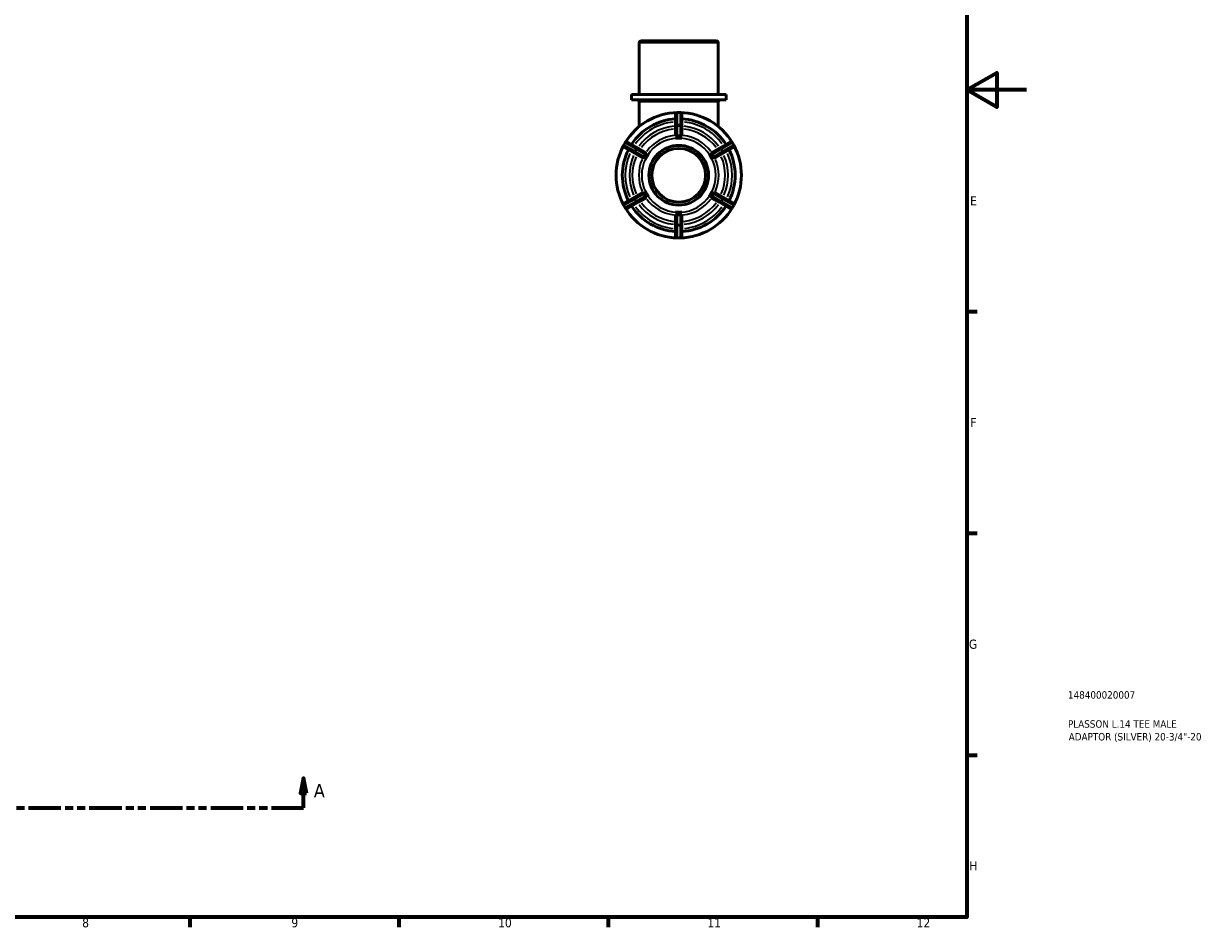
# Model space of a CAD drawing. Header units: millimetres. Extents: x 0 to 902, y -240 to 594.
# Tile 7 of 8: x 505 to 902, y 17 to 319. Entities that reach past the tile are written whole.
import ezdxf

# ---------------------------------------------------------------- set-up
doc = ezdxf.new("R2010")
doc.units = ezdxf.units.MM
doc.linetypes.add('DOUBLE_DASH_CHAIN', pattern=[1.2403, 0.6614, -0.0827, 0.1654, -0.0827, 0.1654, -0.0827])
for name, color, linetype, lineweight in [('Border (ANSI)', 7, 'Continuous', 70), ('Section Line (ANSI)', 7, 'DOUBLE_DASH_CHAIN', 70), ('Title (ISO)', 7, 'Continuous', 50), ('Visible (ANSI)', 7, 'Continuous', 50), ('Visible Narrow (ANSI)', 7, 'Continuous', 35)]:
    doc.layers.add(name, color=color, linetype=linetype, lineweight=lineweight)
doc.styles.add('Label Text (ANSI)', font='tahoma.ttf')
doc.styles.add('Note Text (ANSI)', font='tahoma.ttf')
doc.styles.add('Note Text (ISO)', font='tahoma.ttf')

# ---------------------------------------------------------------- blocks, each defined once
blk = doc.blocks.new('Borders Default Border')
at = {"layer": 'Border (ANSI)'}
for p, q in [((821, 222.75), (824.45, 222.75)), ((821, 148.5), (824.45, 148.5)), ((821, 74.25), (824.45, 74.25)), ((560.67, 20), (560.67, 16.55)), ((630.75, 20), (630.75, 16.55)), ((700.83, 20), (700.83, 16.55)), ((770.92, 20), (770.92, 16.55))]:
    blk.add_line(p, q, dxfattribs=at)
at = {"layer": 'Border (ANSI)', "flags": 128}
for points in [[(20, 20), (20, 574), (821, 574), (821, 20), (20, 20)], [(841, 297), (821, 297), (831, 302.77), (831, 291.23), (821, 297)]]:
    blk.add_lwpolyline(points, dxfattribs=at)
at = {"layer": 'Border (ANSI)', "attachment_point": 7, "style": 'Note Text (ANSI)'}
for s, insert, char_height in [('E', (822.05, 258.35), 3.05), ('F', (822.14, 184.1), 3.05), ('G', (821.66, 109.79), 3.05), ('H', (821.81, 35.6), 3.05), ('8', (524.63, 16.48), 3.05), ('9', (594.7, 16.49), 3.05), ('10', (663.96, 16.49), 3.048), ('11', (734.04, 16.55), 3.048), ('12', (804.13, 16.55), 3.048)]:
    blk.add_mtext(s, dxfattribs=dict(at, insert=insert, char_height=char_height))
blk = doc.blocks.new('Title Blocks ISO')
at = {"layer": 'Title (ISO)', "color": 232, "true_color": 0xca0064, "style": 'Note Text (ISO)'}
for tag, p in [('PART_NUMBER_001', (33.84, 73.13)), ('DESCRIPTION_001', (33.84, 63.4)), ('DESCRIPTION_002', (34.09, 59.12))]:
    blk.add_attdef(tag, p, '', height=2.5, dxfattribs=at)
blk = doc.blocks.new('2dTransSection0')
at = {"layer": 'Section Line (ANSI)', "linetype": 'Continuous'}
for p, q in [((242.37, 66.53), (241.37, 61.53)), ((242.37, 61.53), (242.37, 66.53)), ((243.37, 61.53), (242.37, 66.53)), ((598.75, 66.53), (597.75, 61.53)), ((598.75, 61.53), (598.75, 66.53)), ((599.75, 61.53), (598.75, 66.53)), ((241.37, 61.53), (243.37, 61.53)), ((242.37, 56.53), (242.37, 61.53)), ((597.75, 61.53), (599.75, 61.53)), ((598.75, 56.53), (598.75, 61.53)), ((242.37, 56.53), (253.1, 56.53)), ((588.02, 56.53), (598.75, 56.53))]:
    blk.add_line(p, q, dxfattribs=at)
at = {"layer": 'Section Line (ANSI)', "linetype": 'DOUBLE_DASH_CHAIN', "ltscale": 16.393215}
blk.add_line((242.37, 56.53), (598.75, 56.53), dxfattribs=at)
at = {"layer": 'Section Line (ANSI)', "linetype": 'Continuous', "flags": 128}
for points in [[(243.37, 61.53), (242.37, 66.53), (241.37, 61.53), (243.37, 61.53)], [(599.75, 61.53), (598.75, 66.53), (597.75, 61.53), (599.75, 61.53)]]:
    blk.add_lwpolyline(points, dxfattribs=at)
at = {"layer": 'Section Line (ANSI)'}
for points in [[(243.37, 61.53), (242.37, 66.53), (241.37, 61.53), (243.37, 61.53)], [(599.75, 61.53), (598.75, 66.53), (597.75, 61.53), (599.75, 61.53)]]:
    blk.add_solid(points, dxfattribs=at)
at = {"layer": 'Section Line (ANSI)', "char_height": 4.57, "attachment_point": 7, "style": 'Label Text (ANSI)'}
for insert in [(235.01, 60.03), (602.23, 60.03)]:
    blk.add_mtext('A', dxfattribs=dict(at, insert=insert))

msp = doc.modelspace()

# ---------------------------------------------------------------- linework, layer by layer
at = {"layer": 'Visible (ANSI)'}
for p, q in [((711.245, 295.427), (711.245, 312.827)), ((711.845, 313.427), (737.086, 313.427)), ((737.686, 295.427), (737.686, 312.827)), ((740.331, 295.427), (708.601, 295.427)), ((708.601, 293.627), (708.601, 295.427)), ((740.331, 293.627), (740.331, 295.427)), ((740.331, 293.627), (708.601, 293.627)), ((711.245, 284.744), (711.245, 293.027)), ((737.686, 284.744), (737.686, 293.027)), ((723.416, 288.827), (723.416, 284.734)), ((724.916, 289.427), (724.016, 289.427)), ((725.516, 284.734), (725.516, 288.827)), ((723.416, 284.734), (723.416, 281.892)), ((725.516, 281.892), (725.516, 284.734)), ((706.504, 279.317), (706.054, 278.538)), ((710.869, 277.49), (707.324, 279.537)), ((723.416, 280.844), (723.416, 280.842)), ((723.416, 280.842), (724.466, 280.842)), ((723.416, 280.842), (723.416, 280.841)), ((724.466, 280.842), (725.516, 280.842)), ((725.516, 280.842), (725.516, 280.844)), ((725.516, 280.841), (725.516, 280.842)), ((741.608, 279.537), (738.063, 277.49)), ((742.878, 278.538), (742.428, 279.317)), ((706.274, 277.718), (709.819, 275.671)), ((709.819, 275.671), (712.28, 274.251)), ((713.33, 276.069), (710.869, 277.49)), ((713.189, 273.725), (713.714, 274.635)), ((713.714, 274.635), (714.239, 275.544)), ((714.239, 275.544), (714.238, 275.545)), ((714.24, 275.544), (714.239, 275.544)), ((734.693, 275.544), (734.692, 275.544)), ((734.694, 275.545), (734.693, 275.544)), ((734.693, 275.544), (735.218, 274.635)), ((735.218, 274.635), (735.743, 273.725)), ((738.063, 277.49), (735.602, 276.069)), ((736.652, 274.251), (739.113, 275.671)), ((739.113, 275.671), (742.658, 277.718)), ((713.188, 273.727), (713.189, 273.725)), ((713.189, 273.725), (713.19, 273.725)), ((735.742, 273.725), (735.743, 273.725)), ((735.743, 273.725), (735.744, 273.727)), ((712.28, 262.604), (709.819, 261.183)), ((713.189, 263.129), (713.188, 263.128)), ((713.19, 263.13), (713.189, 263.129)), ((713.714, 262.22), (713.189, 263.129)), ((714.239, 261.311), (713.714, 262.22)), ((735.218, 262.22), (734.693, 261.311)), ((735.743, 263.129), (735.218, 262.22)), ((735.743, 263.129), (735.742, 263.13)), ((735.744, 263.128), (735.743, 263.129)), ((739.113, 261.183), (736.652, 262.604)), ((706.054, 258.317), (706.504, 257.538)), ((709.819, 261.183), (706.274, 259.137)), ((707.324, 257.318), (710.869, 259.365)), ((710.869, 259.365), (713.33, 260.786)), ((714.238, 261.31), (714.239, 261.311)), ((714.239, 261.311), (714.24, 261.311)), ((734.692, 261.311), (734.693, 261.311)), ((734.693, 261.311), (734.694, 261.31)), ((735.602, 260.786), (738.063, 259.365)), ((738.063, 259.365), (741.608, 257.318)), ((742.658, 259.137), (739.113, 261.183)), ((742.428, 257.538), (742.878, 258.317)), ((723.416, 256.013), (723.416, 256.013)), ((724.466, 256.013), (723.416, 256.013)), ((723.416, 256.013), (723.416, 256.01)), ((723.416, 254.962), (723.416, 252.121)), ((725.516, 256.013), (724.466, 256.013)), ((725.516, 256.013), (725.516, 256.013)), ((725.516, 256.01), (725.516, 256.013)), ((725.516, 252.121), (725.516, 254.962)), ((723.416, 252.121), (723.416, 248.027)), ((725.516, 248.027), (725.516, 252.121)), ((724.016, 247.427), (724.916, 247.427))]:
    msp.add_line(p, q, dxfattribs=at)
for radius in [10, 9]:
    msp.add_circle((724.466, 268.427), radius, dxfattribs=at)
for centre, radius, start, end in [((711.845, 312.827), 0.6, 90, 180), ((737.086, 312.827), 0.6, 0, 90), ((710.645, 293.027), 0.6, 0, 90), ((738.286, 293.027), 0.6, 90, 180), ((724.466, 268.427), 21, 91.47683, 148.52317), ((724.466, 268.427), 18.9, 93.18474, 146.81526), ((724.016, 288.827), 0.6, 90, 180), ((724.916, 288.827), 0.6, 0, 90), ((724.466, 268.427), 21, 31.47683, 88.52317), ((724.466, 268.427), 18.9, 33.18474, 86.81526), ((724.466, 268.427), 21, 151.47683, 208.52317), ((706.574, 278.238), 0.6, 150, 240), ((707.024, 279.017), 0.6, 60, 150), ((741.908, 279.017), 0.6, 30, 120), ((742.358, 278.238), 0.6, 300, 30), ((724.466, 268.427), 21, 331.47683, 28.52317), ((724.466, 268.427), 18.9, 153.18474, 206.81526), ((724.466, 268.427), 18.9, 333.18474, 26.81526), ((706.574, 258.617), 0.6, 120, 210), ((724.466, 268.427), 18.9, 213.18474, 266.81526), ((724.466, 268.427), 18.9, 273.18474, 326.81526), ((742.358, 258.617), 0.6, 330, 60), ((707.024, 257.838), 0.6, 210, 300), ((724.466, 268.427), 21, 211.47683, 268.52317), ((724.466, 268.427), 21, 271.47683, 328.52317), ((741.908, 257.838), 0.6, 240, 330), ((724.016, 248.027), 0.6, 180, 270), ((724.916, 248.027), 0.6, 270, 0)]:
    msp.add_arc(centre, radius, start, end, dxfattribs=at)
for points, knots in [([(723.538, 281.776), (723.511, 281.786), (723.488, 281.798), (723.435, 281.834), (723.418, 281.861), (723.416, 281.888), (723.416, 281.89), (723.416, 281.892)], [0.163599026, 0.163599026, 0.163599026, 0.163599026, 0.179275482, 0.179275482, 0.209217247, 0.209217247, 0.2113876, 0.2113876, 0.2113876, 0.2113876]), ([(724.016, 281.639), (723.985, 281.637), (723.954, 281.638), (723.871, 281.649), (723.823, 281.664), (723.705, 281.705), (723.631, 281.739), (723.557, 281.769), (723.548, 281.772), (723.538, 281.776)], [-0.33460724, -0.33460724, -0.33460724, -0.33460724, -0.322101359, -0.322101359, -0.301069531, -0.301069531, -0.264814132, -0.264814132, -0.258951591, -0.258951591, -0.258951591, -0.258951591]), ([(725.394, 281.776), (725.383, 281.772), (725.372, 281.767), (725.303, 281.74), (725.238, 281.71), (725.133, 281.671), (725.089, 281.657), (725.008, 281.641), (724.972, 281.637), (724.929, 281.638), (724.922, 281.638), (724.916, 281.639)], [-0.388686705, -0.388686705, -0.388686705, -0.388686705, -0.382344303, -0.382344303, -0.351456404, -0.351456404, -0.333122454, -0.333122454, -0.319517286, -0.319517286, -0.317149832, -0.317149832, -0.317149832, -0.317149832]), ([(725.516, 281.892), (725.516, 281.89), (725.516, 281.888), (725.514, 281.861), (725.497, 281.834), (725.444, 281.798), (725.421, 281.786), (725.394, 281.776)], [0.215472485, 0.215472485, 0.215472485, 0.215472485, 0.217642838, 0.217642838, 0.247584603, 0.247584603, 0.263261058, 0.263261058, 0.263261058, 0.263261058]), ([(724.916, 281.639), (724.762, 281.647), (724.611, 281.651), (724.321, 281.651), (724.17, 281.647), (724.016, 281.639)], [0.450865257, 0.450865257, 0.450865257, 0.450865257, 0.494261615, 0.494261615, 0.537657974, 0.537657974, 0.537657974, 0.537657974]), ([(712.442, 274.298), (712.419, 274.28), (712.398, 274.266), (712.34, 274.238), (712.308, 274.237), (712.283, 274.249), (712.282, 274.25), (712.28, 274.251)], [0.163599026, 0.163599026, 0.163599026, 0.163599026, 0.179275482, 0.179275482, 0.209217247, 0.209217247, 0.2113876, 0.2113876, 0.2113876, 0.2113876]), ([(712.8, 274.643), (712.799, 274.641), (712.797, 274.639), (712.777, 274.6), (712.755, 274.569), (712.687, 274.491), (712.638, 274.45), (712.538, 274.372), (712.484, 274.333), (712.442, 274.298)], [-0.314513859, -0.314513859, -0.314513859, -0.314513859, -0.313579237, -0.313579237, -0.298738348, -0.298738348, -0.273602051, -0.273602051, -0.244915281, -0.244915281, -0.244915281, -0.244915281]), ([(713.25, 275.423), (713.165, 275.293), (713.087, 275.164), (712.942, 274.914), (712.87, 274.781), (712.8, 274.643)], [0.450865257, 0.450865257, 0.450865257, 0.450865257, 0.494261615, 0.494261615, 0.537657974, 0.537657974, 0.537657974, 0.537657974]), ([(713.37, 275.905), (713.361, 275.854), (713.355, 275.791), (713.338, 275.667), (713.327, 275.601), (713.293, 275.503), (713.277, 275.467), (713.254, 275.43), (713.252, 275.426), (713.25, 275.423)], [-0.401303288, -0.401303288, -0.401303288, -0.401303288, -0.372080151, -0.372080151, -0.344253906, -0.344253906, -0.32834983, -0.32834983, -0.326719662, -0.326719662, -0.326719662, -0.326719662]), ([(713.33, 276.069), (713.332, 276.068), (713.333, 276.067), (713.356, 276.052), (713.371, 276.024), (713.376, 275.96), (713.374, 275.934), (713.37, 275.905)], [0.215472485, 0.215472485, 0.215472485, 0.215472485, 0.217642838, 0.217642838, 0.247584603, 0.247584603, 0.263261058, 0.263261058, 0.263261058, 0.263261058]), ([(735.562, 275.905), (735.558, 275.934), (735.556, 275.96), (735.561, 276.024), (735.576, 276.052), (735.599, 276.067), (735.6, 276.068), (735.602, 276.069)], [0.163599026, 0.163599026, 0.163599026, 0.163599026, 0.179275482, 0.179275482, 0.209217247, 0.209217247, 0.2113876, 0.2113876, 0.2113876, 0.2113876]), ([(735.682, 275.423), (735.68, 275.426), (735.677, 275.43), (735.654, 275.468), (735.638, 275.503), (735.606, 275.6), (735.595, 275.663), (735.578, 275.787), (735.571, 275.852), (735.562, 275.905)], [-0.32837075, -0.32837075, -0.32837075, -0.32837075, -0.326638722, -0.326638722, -0.310577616, -0.310577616, -0.283561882, -0.283561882, -0.253254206, -0.253254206, -0.253254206, -0.253254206]), ([(736.132, 274.643), (736.062, 274.781), (735.99, 274.914), (735.845, 275.164), (735.767, 275.293), (735.682, 275.423)], [0.450865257, 0.450865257, 0.450865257, 0.450865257, 0.494261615, 0.494261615, 0.537657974, 0.537657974, 0.537657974, 0.537657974]), ([(736.49, 274.298), (736.476, 274.31), (736.459, 274.323), (736.396, 274.372), (736.342, 274.41), (736.262, 274.478), (736.23, 274.507), (736.178, 274.568), (736.158, 274.597), (736.137, 274.633), (736.135, 274.638), (736.132, 274.643)], [-0.384514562, -0.384514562, -0.384514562, -0.384514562, -0.374113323, -0.374113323, -0.346239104, -0.346239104, -0.329094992, -0.329094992, -0.315763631, -0.315763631, -0.313736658, -0.313736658, -0.313736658, -0.313736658]), ([(736.652, 274.251), (736.65, 274.25), (736.649, 274.249), (736.624, 274.237), (736.592, 274.238), (736.534, 274.266), (736.513, 274.28), (736.49, 274.298)], [0.215472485, 0.215472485, 0.215472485, 0.215472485, 0.217642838, 0.217642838, 0.247584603, 0.247584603, 0.263261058, 0.263261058, 0.263261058, 0.263261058]), ([(712.28, 262.604), (712.282, 262.605), (712.283, 262.606), (712.308, 262.618), (712.34, 262.617), (712.398, 262.589), (712.419, 262.575), (712.442, 262.557)], [0.215472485, 0.215472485, 0.215472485, 0.215472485, 0.217642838, 0.217642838, 0.247584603, 0.247584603, 0.263261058, 0.263261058, 0.263261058, 0.263261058]), ([(712.442, 262.557), (712.456, 262.545), (712.472, 262.532), (712.536, 262.483), (712.59, 262.444), (712.67, 262.377), (712.702, 262.347), (712.754, 262.287), (712.774, 262.258), (712.795, 262.221), (712.797, 262.216), (712.8, 262.212)], [-0.384514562, -0.384514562, -0.384514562, -0.384514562, -0.374113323, -0.374113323, -0.346239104, -0.346239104, -0.329094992, -0.329094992, -0.315763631, -0.315763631, -0.313736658, -0.313736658, -0.313736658, -0.313736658]), ([(712.8, 262.212), (712.87, 262.074), (712.942, 261.941), (713.087, 261.69), (713.165, 261.561), (713.25, 261.432)], [0.450865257, 0.450865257, 0.450865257, 0.450865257, 0.494261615, 0.494261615, 0.537657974, 0.537657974, 0.537657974, 0.537657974]), ([(735.682, 261.432), (735.767, 261.561), (735.845, 261.69), (735.99, 261.941), (736.062, 262.074), (736.132, 262.212)], [0.450865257, 0.450865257, 0.450865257, 0.450865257, 0.494261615, 0.494261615, 0.537657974, 0.537657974, 0.537657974, 0.537657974]), ([(736.132, 262.212), (736.133, 262.214), (736.134, 262.216), (736.155, 262.254), (736.177, 262.286), (736.245, 262.364), (736.294, 262.405), (736.394, 262.483), (736.448, 262.522), (736.49, 262.557)], [-0.314513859, -0.314513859, -0.314513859, -0.314513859, -0.313579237, -0.313579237, -0.298738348, -0.298738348, -0.273602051, -0.273602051, -0.244915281, -0.244915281, -0.244915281, -0.244915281]), ([(736.49, 262.557), (736.513, 262.575), (736.534, 262.589), (736.592, 262.617), (736.624, 262.618), (736.649, 262.606), (736.65, 262.605), (736.652, 262.604)], [0.163599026, 0.163599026, 0.163599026, 0.163599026, 0.179275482, 0.179275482, 0.209217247, 0.209217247, 0.2113876, 0.2113876, 0.2113876, 0.2113876]), ([(713.25, 261.432), (713.252, 261.428), (713.254, 261.425), (713.278, 261.387), (713.294, 261.351), (713.326, 261.255), (713.337, 261.192), (713.354, 261.068), (713.361, 261.003), (713.37, 260.95)], [-0.32837075, -0.32837075, -0.32837075, -0.32837075, -0.326638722, -0.326638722, -0.310577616, -0.310577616, -0.283561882, -0.283561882, -0.253254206, -0.253254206, -0.253254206, -0.253254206]), ([(713.37, 260.95), (713.374, 260.921), (713.376, 260.895), (713.371, 260.831), (713.356, 260.803), (713.333, 260.788), (713.332, 260.787), (713.33, 260.786)], [0.163599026, 0.163599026, 0.163599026, 0.163599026, 0.179275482, 0.179275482, 0.209217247, 0.209217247, 0.2113876, 0.2113876, 0.2113876, 0.2113876]), ([(735.602, 260.786), (735.6, 260.787), (735.599, 260.788), (735.576, 260.803), (735.561, 260.831), (735.556, 260.895), (735.558, 260.921), (735.562, 260.95)], [0.215472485, 0.215472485, 0.215472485, 0.215472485, 0.217642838, 0.217642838, 0.247584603, 0.247584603, 0.263261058, 0.263261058, 0.263261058, 0.263261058]), ([(735.562, 260.95), (735.571, 261.001), (735.577, 261.063), (735.594, 261.188), (735.605, 261.253), (735.639, 261.352), (735.654, 261.387), (735.678, 261.425), (735.68, 261.429), (735.682, 261.432)], [-0.401303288, -0.401303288, -0.401303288, -0.401303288, -0.372080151, -0.372080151, -0.344253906, -0.344253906, -0.32834983, -0.32834983, -0.326719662, -0.326719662, -0.326719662, -0.326719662]), ([(723.416, 254.962), (723.416, 254.964), (723.416, 254.966), (723.418, 254.994), (723.435, 255.021), (723.488, 255.057), (723.511, 255.068), (723.538, 255.079)], [0.215472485, 0.215472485, 0.215472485, 0.215472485, 0.217642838, 0.217642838, 0.247584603, 0.247584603, 0.263261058, 0.263261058, 0.263261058, 0.263261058]), ([(723.538, 255.079), (723.549, 255.083), (723.56, 255.087), (723.629, 255.115), (723.694, 255.145), (723.799, 255.183), (723.843, 255.198), (723.924, 255.214), (723.96, 255.217), (724.003, 255.217), (724.01, 255.217), (724.016, 255.216)], [-0.388686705, -0.388686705, -0.388686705, -0.388686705, -0.382344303, -0.382344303, -0.351456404, -0.351456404, -0.333122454, -0.333122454, -0.319517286, -0.319517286, -0.317149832, -0.317149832, -0.317149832, -0.317149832]), ([(724.016, 255.216), (724.17, 255.208), (724.321, 255.204), (724.611, 255.204), (724.762, 255.208), (724.916, 255.216)], [0.450865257, 0.450865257, 0.450865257, 0.450865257, 0.494261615, 0.494261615, 0.537657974, 0.537657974, 0.537657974, 0.537657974]), ([(724.916, 255.216), (724.947, 255.218), (724.978, 255.217), (725.061, 255.205), (725.109, 255.191), (725.226, 255.15), (725.301, 255.116), (725.374, 255.086), (725.384, 255.082), (725.394, 255.079)], [-0.33460724, -0.33460724, -0.33460724, -0.33460724, -0.322101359, -0.322101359, -0.301069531, -0.301069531, -0.264814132, -0.264814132, -0.258951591, -0.258951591, -0.258951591, -0.258951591]), ([(725.394, 255.079), (725.421, 255.068), (725.444, 255.057), (725.497, 255.021), (725.514, 254.994), (725.516, 254.966), (725.516, 254.964), (725.516, 254.962)], [0.163599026, 0.163599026, 0.163599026, 0.163599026, 0.179275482, 0.179275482, 0.209217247, 0.209217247, 0.2113876, 0.2113876, 0.2113876, 0.2113876])]:
    msp.add_open_spline(points, degree=3, knots=knots, dxfattribs=at)
for points in [[(723.416, 280.844), (723.773, 280.841), (724.133, 280.842), (724.466, 280.842)], [(724.466, 280.842), (724.127, 280.842), (723.775, 280.843), (723.416, 280.841)], [(724.466, 280.842), (724.799, 280.842), (725.158, 280.841), (725.516, 280.844)], [(725.516, 280.841), (725.157, 280.843), (724.805, 280.842), (724.466, 280.842)], [(713.188, 273.727), (713.369, 274.035), (713.548, 274.346), (713.714, 274.635)], [(713.714, 274.635), (713.545, 274.341), (713.369, 274.037), (713.19, 273.725)], [(713.714, 274.635), (713.881, 274.923), (714.061, 275.234), (714.238, 275.545)], [(714.24, 275.544), (714.06, 275.233), (713.884, 274.928), (713.714, 274.635)], [(735.218, 274.635), (735.048, 274.928), (734.872, 275.233), (734.692, 275.544)], [(734.694, 275.545), (734.871, 275.234), (735.051, 274.923), (735.218, 274.635)], [(735.218, 274.635), (735.384, 274.346), (735.563, 274.035), (735.744, 273.727)], [(735.742, 273.725), (735.563, 274.037), (735.387, 274.341), (735.218, 274.635)], [(713.714, 262.22), (713.548, 262.509), (713.369, 262.82), (713.188, 263.128)], [(713.19, 263.13), (713.369, 262.818), (713.545, 262.513), (713.714, 262.22)], [(713.714, 262.22), (713.884, 261.926), (714.06, 261.621), (714.24, 261.311)], [(714.238, 261.31), (714.061, 261.621), (713.881, 261.931), (713.714, 262.22)], [(734.692, 261.311), (734.872, 261.621), (735.048, 261.926), (735.218, 262.22)], [(735.218, 262.22), (735.051, 261.931), (734.871, 261.621), (734.694, 261.31)], [(735.218, 262.22), (735.387, 262.513), (735.563, 262.818), (735.742, 263.13)], [(735.744, 263.128), (735.563, 262.82), (735.384, 262.509), (735.218, 262.22)], [(723.416, 256.013), (723.775, 256.012), (724.127, 256.013), (724.466, 256.013)], [(724.466, 256.013), (724.133, 256.013), (723.773, 256.013), (723.416, 256.01)], [(724.466, 256.013), (724.805, 256.013), (725.157, 256.012), (725.516, 256.013)], [(725.516, 256.01), (725.158, 256.013), (724.799, 256.013), (724.466, 256.013)]]:
    msp.add_open_spline(points, degree=3, dxfattribs=at)
at = {"layer": 'Visible Narrow (ANSI)'}
for p, q in [((737.524, 312.827), (711.408, 312.827)), ((737.524, 293.027), (711.408, 293.027)), ((724.016, 289.427), (724.016, 289.355)), ((724.016, 285.458), (724.016, 289.142)), ((724.061, 289.347), (724.871, 289.347)), ((724.916, 289.355), (724.916, 289.427)), ((724.916, 289.142), (724.916, 285.458)), ((724.016, 285.245), (724.016, 285.021)), ((724.016, 281.807), (724.016, 284.838)), ((724.871, 285.254), (724.061, 285.254)), ((724.061, 285.006), (724.871, 285.006)), ((724.916, 285.021), (724.916, 285.245)), ((724.916, 284.838), (724.916, 281.807)), ((706.055, 278.538), (706.117, 278.501)), ((706.147, 278.536), (706.552, 279.238)), ((709.492, 276.553), (706.301, 278.395)), ((706.567, 279.281), (706.505, 279.317)), ((706.751, 279.175), (709.942, 277.333)), ((738.99, 277.333), (742.181, 279.175)), ((742.631, 278.395), (739.44, 276.553)), ((742.427, 279.317), (742.365, 279.281)), ((742.38, 279.238), (742.785, 278.536)), ((742.815, 278.501), (742.877, 278.538)), ((709.677, 276.446), (709.87, 276.335)), ((710.097, 277.191), (709.692, 276.49)), ((709.906, 276.366), (710.311, 277.068)), ((712.654, 274.727), (710.029, 276.243)), ((710.32, 277.114), (710.127, 277.226)), ((710.479, 277.022), (713.104, 275.507)), ((735.828, 275.507), (738.453, 277.022)), ((738.903, 276.243), (736.278, 274.727)), ((738.805, 277.226), (738.612, 277.114)), ((738.621, 277.068), (739.026, 276.366)), ((739.24, 276.49), (738.835, 277.191)), ((739.062, 276.335), (739.255, 276.446)), ((710.029, 260.612), (712.654, 262.127)), ((736.278, 262.127), (738.903, 260.612)), ((706.117, 258.353), (706.055, 258.317)), ((706.552, 257.617), (706.147, 258.318)), ((706.301, 258.46), (709.492, 260.302)), ((709.942, 259.522), (706.751, 257.68)), ((709.87, 260.52), (709.677, 260.408)), ((709.692, 260.365), (710.097, 259.664)), ((710.311, 259.787), (709.906, 260.489)), ((710.127, 259.629), (710.32, 259.741)), ((713.104, 261.348), (710.479, 259.832)), ((738.453, 259.832), (735.828, 261.348)), ((738.612, 259.741), (738.805, 259.629)), ((739.026, 260.489), (738.621, 259.787)), ((738.835, 259.664), (739.24, 260.365)), ((742.181, 257.68), (738.99, 259.522)), ((739.255, 260.408), (739.062, 260.52)), ((739.44, 260.302), (742.631, 258.46)), ((742.785, 258.318), (742.38, 257.617)), ((742.877, 258.317), (742.815, 258.353)), ((706.505, 257.538), (706.567, 257.574)), ((724.016, 252.017), (724.016, 255.048)), ((724.916, 255.048), (724.916, 252.017)), ((742.365, 257.574), (742.427, 257.538)), ((724.016, 251.833), (724.016, 251.61)), ((724.016, 247.712), (724.016, 251.396)), ((724.871, 251.849), (724.061, 251.849)), ((724.061, 251.601), (724.871, 251.601)), ((724.916, 251.61), (724.916, 251.833)), ((724.916, 251.396), (724.916, 247.712)), ((724.016, 247.5), (724.016, 247.428)), ((724.871, 247.508), (724.061, 247.508)), ((724.916, 247.428), (724.916, 247.5))]:
    msp.add_line(p, q, dxfattribs=at)
for radius, start, end in [(17.9, 96.02657, 143.97343), (17.9, 36.02657, 83.97343), (16.517, 96.28026, 143.71974), (15.551, 96.4843, 143.5157), (15.551, 36.4843, 83.5157), (16.517, 36.28026, 83.71974), (13.381, 96.57816, 143.42184), (12.415, 93, 147), (12.415, 33, 87), (13.381, 36.57816, 83.42184), (17.9, 156.02657, 203.97343), (16.517, 156.28026, 203.71974), (15.551, 156.4843, 203.5157), (12.415, 153, 207), (12.415, 333, 27), (15.551, 336.4843, 23.5157), (16.517, 336.28026, 23.71974), (17.9, 336.02657, 23.97343), (13.381, 156.57816, 203.42184), (13.381, 336.57816, 23.42184), (16.517, 216.28026, 263.71974), (15.551, 216.4843, 263.5157), (13.381, 216.57816, 263.42184), (12.415, 213, 267), (12.415, 273, 327), (13.381, 276.57816, 323.42184), (15.551, 276.4843, 323.5157), (16.517, 276.28026, 323.71974), (17.9, 216.02657, 263.97343), (17.9, 276.02657, 323.97343)]:
    msp.add_arc((724.466, 268.427), radius, start, end, dxfattribs=at)
for centre, major_axis, ratio, start_param, end_param in [((724.016, 288.827), (-0.6, 0), 0.8660254, 4.7909288, 6.2046455), ((724.916, 288.827), (0.6, 0), 0.8660254, 0.0785398, 1.4922565), ((724.016, 284.734), (-0.6, 0), 0.8660254, 4.7909288, 6.2046455), ((724.016, 284.734), (-0.6, 0), 0.4535983, 4.7909288, 6.2046455), ((724.916, 284.734), (0.6, 0), 0.8660254, 0.0785398, 1.4922565), ((724.916, 284.734), (0.6, 0), 0.4535983, 0.0785398, 1.4922565), ((706.574, 278.238), (-0.3, -0.52), 0.8660254, 4.7909288, 6.2046455), ((707.024, 279.017), (0.3, 0.52), 0.8660254, 0.0785398, 1.4922565), ((741.908, 279.017), (-0.3, 0.52), 0.8660254, 4.7909288, 6.2046455), ((742.358, 278.238), (0.3, -0.52), 0.8660254, 0.0785398, 1.4922565), ((710.119, 276.191), (-0.3, -0.52), 0.8660254, 4.7909288, 6.2046455), ((710.119, 276.191), (-0.3, -0.52), 0.4535983, 4.7909288, 6.2046455), ((710.569, 276.97), (0.3, 0.52), 0.8660254, 0.0785398, 1.4922565), ((710.569, 276.97), (0.3, 0.52), 0.4535983, 0.0785398, 1.4922565), ((738.363, 276.97), (-0.3, 0.52), 0.4535983, 4.7909288, 6.2046455), ((738.363, 276.97), (-0.3, 0.52), 0.8660254, 4.7909288, 6.2046455), ((738.813, 276.191), (0.3, -0.52), 0.4535983, 0.0785398, 1.4922565), ((738.813, 276.191), (0.3, -0.52), 0.8660254, 0.0785398, 1.4922565), ((706.574, 258.617), (-0.3, 0.52), 0.8660254, 0.0785398, 1.4922565), ((710.119, 260.664), (-0.3, 0.52), 0.8660254, 0.0785398, 1.4922565), ((710.119, 260.664), (-0.3, 0.52), 0.4535983, 0.0785398, 1.4922565), ((710.569, 259.884), (0.3, -0.52), 0.8660254, 4.7909288, 6.2046455), ((710.569, 259.884), (0.3, -0.52), 0.4535983, 4.7909288, 6.2046455), ((738.363, 259.884), (-0.3, -0.52), 0.4535983, 0.0785398, 1.4922565), ((738.363, 259.884), (-0.3, -0.52), 0.8660254, 0.0785398, 1.4922565), ((738.813, 260.664), (0.3, 0.52), 0.4535983, 4.7909288, 6.2046455), ((738.813, 260.664), (0.3, 0.52), 0.8660254, 4.7909288, 6.2046455), ((742.358, 258.617), (0.3, 0.52), 0.8660254, 4.7909288, 6.2046455), ((707.024, 257.838), (0.3, -0.52), 0.8660254, 4.7909288, 6.2046455), ((741.908, 257.838), (-0.3, -0.52), 0.8660254, 0.0785398, 1.4922565), ((724.016, 252.121), (-0.6, 0), 0.4535983, 0.0785398, 1.4922565), ((724.016, 252.121), (-0.6, 0), 0.8660254, 0.0785398, 1.4922565), ((724.916, 252.121), (0.6, 0), 0.4535983, 4.7909288, 6.2046455), ((724.916, 252.121), (0.6, 0), 0.8660254, 4.7909288, 6.2046455), ((724.016, 248.027), (-0.6, 0), 0.8660254, 0.0785398, 1.4922565), ((724.916, 248.027), (0.6, 0), 0.8660254, 4.7909288, 6.2046455)]:
    msp.add_ellipse(centre, major_axis=major_axis, ratio=ratio, start_param=start_param, end_param=end_param, dxfattribs=at)

# ---------------------------------------------------------------- block references
msp.add_blockref('Borders Default Border', (0, 0))
msp.add_blockref('Title Blocks ISO', (821, 20)).add_auto_attribs({'PART_NUMBER_001': '148400020007', 'DESCRIPTION_001': 'PLASSON L.14 TEE MALE', 'DESCRIPTION_002': 'ADAPTOR (SILVER) 20-3/4"-20'})
at = {"layer": 'Section Line (ANSI)'}
msp.add_blockref('2dTransSection0', (0, 0), dxfattribs=at)

doc.saveas('drawing.dxf')
